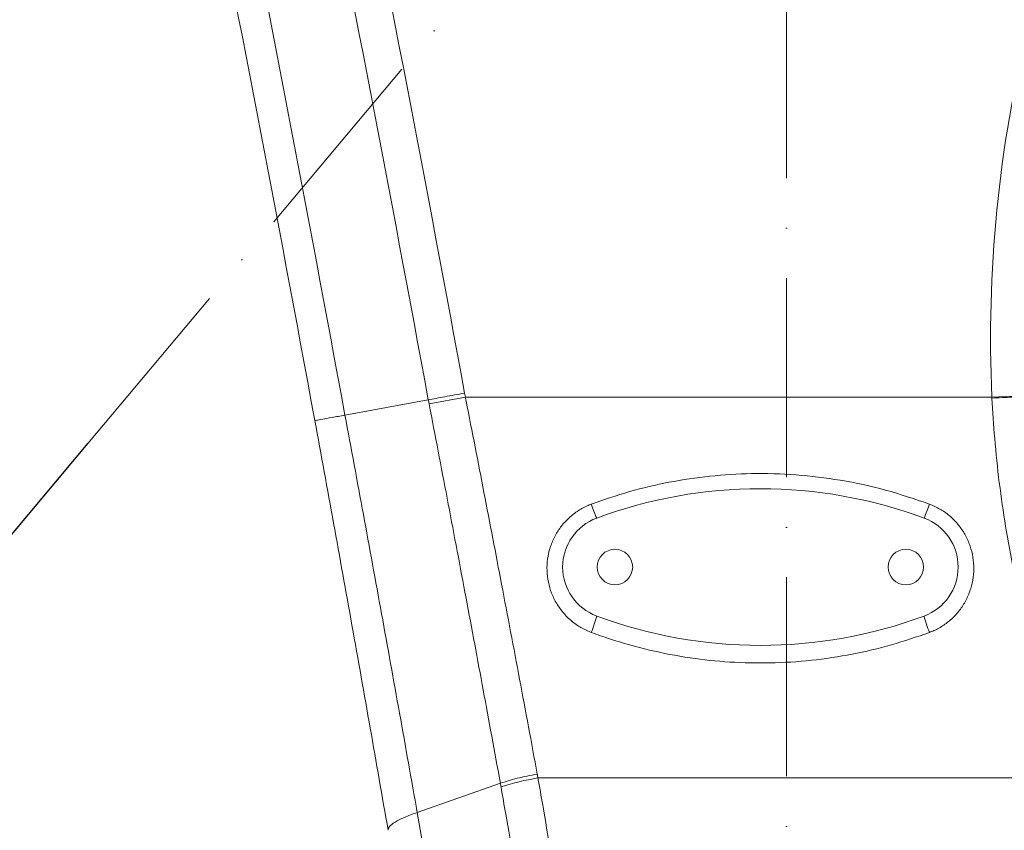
# Model space of a CAD drawing. Header units: millimetres. Extents: x 19214 to 26510, y -7957 to -532.
# Tile 132 of 150: x 21971 to 22160, y -2321 to -2166. Entities that reach past the tile are written whole.
import ezdxf

# ---------------------------------------------------------------- set-up
doc = ezdxf.new("R2010")
doc.units = ezdxf.units.MM
doc.header["$LTSCALE"] = 0.3175
doc.linetypes.add('ACAD_ISO10W100', pattern=[18, 12, -3, 0, -3])
for name, color, linetype, lineweight in [('1轮廓实线层', 7, 'Continuous', 18), ('7标注层', 4, 'Continuous', 13), ('中心线', 4, 'ACAD_ISO10W100', 20)]:
    doc.layers.add(name, color=color, linetype=linetype, lineweight=lineweight)
doc.styles.add('标准汉字', font='gbenor.shx', dxfattribs={"bigfont": 'gbcbig.shx'})
doc.dimstyles.new('M1：18', dxfattribs={"dimscale": 18, "dimtxt": 3.5, "dimasz": 2.5, "dimexe": 2, "dimexo": 0, "dimgap": 1.5, "dimtad": 1, "dimdec": 1, "dimdsep": 46, "dimtxsty": '标准汉字', "dimcen": 5, "dimdle": 5, "dimclrd": 1, "dimclre": 1, "dimclrt": 256, "dimadec": 4, "dimazin": 2, "dimtfac": 1, "dimtdec": 1, "dimtmove": 0, "dimatfit": 3, "dimfxl": 1, "dimtolj": 1, "dimarcsym": 0})

# ---------------------------------------------------------------- blocks, each defined once
blk = doc.blocks.new('*D23')
at = {"layer": '7标注层', "color": 1, "lineweight": -2, "ltscale": 10, "transparency": 16777216}
for p, q in [((22118.02, -2008.55), (22118.02, -1561.34)), ((22311.04, -2053.51), (22636.23, -1996.17))]:
    blk.add_line(p, q, dxfattribs=at)
blk.add_arc((22118.02, -2087.55), 490.21, 15.2614, 84.7386, dxfattribs=at)
at = {"layer": '7标注层', "color": 1, "transparency": 16777216}
for points in [[(22163.31, -1591.91), (22162.62, -1606.89), (22118.02, -1597.34)], [(22583.62, -1960.15), (22598.26, -1956.87), (22600.78, -2002.42)]]:
    blk.add_solid(points, dxfattribs=at)
at = {"layer": 'Defpoints', "color": 0, "transparency": 16777216}
for p in [(22511.23, -1794.81), (22118.02, -2008.55), (22311.04, -2053.51), (22118.02, -2087.55), (22118.02, -2883.07)]:
    blk.add_point(p, dxfattribs=at)
at = {"layer": '7标注层', "transparency": 16777216, "insert": (22291.37, -1566.94), "char_height": 63, "attachment_point": 5, "rotation": 341.5828, "style": '标准汉字'}
blk.add_mtext('\\A1;80%%d', dxfattribs=at)
blk = doc.blocks.new('*D24')
at = {"layer": '7标注层', "color": 1, "lineweight": -2, "ltscale": 10, "transparency": 16777216}
for p, q in [((22118.02, -2008.55), (22118.02, -1561.67)), ((21984.33, -2246.86), (21779.99, -2490.39))]:
    blk.add_line(p, q, dxfattribs=at)
blk.add_arc((22118.02, -2087.55), 489.88, 95.265, 224.735, dxfattribs=at)
at = {"layer": '7标注层', "color": 1, "transparency": 16777216}
for points in [[(22073.41, -1607.23), (22072.72, -1592.25), (22118.02, -1597.67)], [(21764.94, -2437.85), (21775.1, -2426.82), (21803.13, -2462.81)]]:
    blk.add_solid(points, dxfattribs=at)
at = {"layer": 'Defpoints', "color": 0, "transparency": 16777216}
for p in [(21761.69, -1751.37), (22118.02, -2008.55), (22118.02, -2087.55), (21984.33, -2246.86), (22118.02, -2883.07)]:
    blk.add_point(p, dxfattribs=at)
at = {"layer": '7标注层', "transparency": 16777216, "insert": (21669.01, -1741.31), "char_height": 63, "attachment_point": 5, "rotation": 52.3635, "style": '标准汉字'}
blk.add_mtext('\\A1;140%%d', dxfattribs=at)
blk = doc.blocks.new('*D30')
at = {"layer": '7标注层', "color": 1, "lineweight": -2, "ltscale": 10, "transparency": 16777216}
for p, q in [((22118.02, -1312.58), (24046.52, -1312.58)), ((24010.52, -1357.58), (24010.52, -2772.55)), ((23623.2, -2817.55), (24046.52, -2817.55))]:
    blk.add_line(p, q, dxfattribs=at)
at = {"layer": '7标注层', "color": 1, "transparency": 16777216}
for points in [[(24018.02, -1357.58), (24003.02, -1357.58), (24010.52, -1312.58)], [(24003.02, -2772.55), (24018.02, -2772.55), (24010.52, -2817.55)]]:
    blk.add_solid(points, dxfattribs=at)
at = {"layer": 'Defpoints', "color": 0, "transparency": 16777216}
for p in [(22118.02, -1312.58), (23623.2, -2817.55), (24010.52, -2817.55)]:
    blk.add_point(p, dxfattribs=at)
at = {"layer": '7标注层', "transparency": 16777216, "insert": (23952.02, -2065.06), "char_height": 63, "attachment_point": 5, "rotation": 90, "style": '标准汉字'}
blk.add_mtext('\\A1;1505', dxfattribs=at)
blk = doc.blocks.new('*D32')
at = {"layer": '7标注层', "color": 1, "lineweight": -2, "ltscale": 10, "transparency": 16777216}
for p, q in [((21388.46, -2067.84), (23907.11, -2067.84)), ((23871.11, -2112.84), (23871.11, -2772.49)), ((23622.99, -2817.49), (23907.11, -2817.49))]:
    blk.add_line(p, q, dxfattribs=at)
at = {"layer": '7标注层', "color": 1, "transparency": 16777216}
for points in [[(23878.61, -2112.84), (23863.61, -2112.84), (23871.11, -2067.84)], [(23863.61, -2772.49), (23878.61, -2772.49), (23871.11, -2817.49)]]:
    blk.add_solid(points, dxfattribs=at)
at = {"layer": 'Defpoints', "color": 0, "transparency": 16777216}
for p in [(21388.46, -2067.84), (23622.99, -2817.49), (23871.11, -2817.49)]:
    blk.add_point(p, dxfattribs=at)
at = {"layer": '7标注层', "transparency": 16777216, "insert": (23812.61, -2442.66), "char_height": 63, "attachment_point": 5, "rotation": 90, "style": '标准汉字'}
blk.add_mtext('\\A1;749.7', dxfattribs=at)
blk = doc.blocks.new('*D37')
at = {"layer": '7标注层', "color": 1, "lineweight": -2, "ltscale": 10, "transparency": 16777216}
for p, q in [((21988.85, -2087.55), (20467.77, -2087.55)), ((20503.77, -2772.55), (20503.77, -2132.55)), ((21960.82, -2817.55), (20467.77, -2817.55))]:
    blk.add_line(p, q, dxfattribs=at)
at = {"layer": '7标注层', "color": 1, "transparency": 16777216}
for points in [[(20511.27, -2132.55), (20496.27, -2132.55), (20503.77, -2087.55)], [(20496.27, -2772.55), (20511.27, -2772.55), (20503.77, -2817.55)]]:
    blk.add_solid(points, dxfattribs=at)
at = {"layer": 'Defpoints', "color": 0, "transparency": 16777216}
for p in [(20503.77, -2087.55), (21988.85, -2087.55), (21960.82, -2817.55)]:
    blk.add_point(p, dxfattribs=at)
at = {"layer": '7标注层', "transparency": 16777216, "insert": (20445.27, -2452.55), "char_height": 63, "attachment_point": 5, "rotation": 90, "style": '标准汉字'}
blk.add_mtext('\\A1;730', dxfattribs=at)

msp = doc.modelspace()

# ---------------------------------------------------------------- linework, layer by layer
at = {"layer": '1轮廓实线层', "ltscale": 10}
for p, q in [((22049.616, -2239.325), (22056.56, -2237.997)), ((22056.416, -2237.247), (22056.56, -2237.997)), ((22056.56, -2237.997), (22157.326, -2237.997)), ((22157.326, -2237.997), (22164.39, -2237.674)), ((22049.461, -2238.527), (22033.515, -2241.459)), ((22169.123, -2310.929), (22070.455, -2310.929)), ((22063.261, -2311.945), (22047.34, -2317.519))]:
    msp.add_line(p, q, dxfattribs=at)
for centre in [(22085.177, -2270.547), (22140.855, -2270.547)]:
    msp.add_circle(centre, 3.4, dxfattribs=at)
at = {"layer": '1轮廓实线层', "lineweight": 20, "ltscale": 10}
for centre, radius, start, end in [((14159.729, -3689.646), 8029.142, 10.421658, 11.2783743), ((14159.729, -3689.646), 8022.071, 10.421658, 11.2783743), ((14159.729, -3689.646), 8000, 10.421658, 11.2783743), ((14159.729, -3689.646), 8005.858, 10.421658, 11.2783743), ((22406.209, -2226.633), 249.142, 166.14276, 182.6143), ((22113.016, -2345.547), 90, 69.63587, 110.36413), ((22119.734, -2244.74), 41.434, 199.40436, 203.36434), ((22106.299, -2244.74), 41.434, 336.63566, 340.59564), ((22085.177, -2270.547), 10, 110.36413, 249.63587), ((22140.855, -2270.547), 10, 290.36413, 69.63587), ((22059.606, -2274.305), 22.794, 337.42306, 345.73433), ((22113.016, -2195.547), 90, 249.63587, 290.36413), ((22166.426, -2274.305), 22.794, 194.26567, 202.57694), ((22077.58, -2355.671), 45.306, 99.04808, 108.26255)]:
    msp.add_arc(centre, radius, start, end, dxfattribs=at)
at = {"layer": '1轮廓实线层', "ltscale": 10}
for points in [[(22049.461, -2238.527), (22049.942, -2238.438), (22050.904, -2238.261), (22052.631, -2237.944), (22054.484, -2237.603), (22055.771, -2237.366), (22056.415, -2237.247)], [(22027.754, -2242.519), (22027.827, -2242.506), (22027.972, -2242.479), (22029.15, -2242.262), (22030.937, -2241.933), (22032.656, -2241.617), (22033.515, -2241.459)], [(22063.261, -2311.945), (22063.745, -2311.782), (22064.714, -2311.457), (22066.467, -2310.987), (22068.353, -2310.549), (22069.666, -2310.305), (22070.322, -2310.183)], [(22041.776, -2320.947), (22041.813, -2320.712), (22041.887, -2320.241), (22043, -2319.39), (22044.754, -2318.475), (22046.478, -2317.837), (22047.34, -2317.519)]]:
    msp.add_open_spline(points, degree=3, dxfattribs=at)
for points, knots in [([(22056.56, -2237.997), (22056.611, -2238.26), (22057.807, -2244.362), (22060.134, -2256.317), (22063.544, -2274.079), (22066.951, -2292.064), (22069.198, -2304.14), (22070.322, -2310.183)], [0, 0, 0, 0, 1740.8081046, 40281.5369657, 78887.4043479, 119127.3549065, 159442.0035106, 159442.0035106, 159442.0035106, 159442.0035106]), ([(22157.336, -2238.202), (22157.336, -2238.196), (22157.333, -2238.128), (22157.329, -2238.059), (22157.326, -2237.997)], [0, 0, 0, 0, 6293.5132994, 73661.5178034, 73661.5178034, 73661.5178034, 73661.5178034]), ([(22157.336, -2238.202), (22157.99, -2238.17), (22159.298, -2238.107), (22161.18, -2238.017), (22162.933, -2237.932), (22163.91, -2237.885), (22164.399, -2237.861)], [0, 0, 0, 0, 32655.1070253, 65310.2541275, 97965.4414471, 130620.6691325, 130620.6691325, 130620.6691325, 130620.6691325]), ([(22161.467, -2271.086), (22160.936, -2268.314), (22159.874, -2262.77), (22158.69, -2254.373), (22157.813, -2246.182), (22157.49, -2240.78), (22157.336, -2238.202)], [0, 0, 0, 0, 33363.6349875, 66718.1351072, 100065.5278988, 130518.1484277, 130518.1484277, 130518.1484277, 130518.1484277]), ([(22049.616, -2239.325), (22049.564, -2239.059), (22049.513, -2238.793), (22049.461, -2238.527), (22049.461, -2238.527)], [0, 0, 0, 0, 73175.7861448, 73181.1814185, 73181.1814185, 73181.1814185, 73181.1814185]), ([(22063.261, -2311.945), (22063.261, -2311.945), (22063.176, -2311.485), (22062.026, -2305.193), (22059.786, -2293.025), (22056.474, -2275.276), (22053.086, -2257.366), (22050.773, -2245.339), (22049.616, -2239.325)], [0, 0, 0, 0, 0.1287808, 3059.3442356, 41787.1689106, 80515.0221752, 119942.9199361, 159370.8634831, 159370.8634831, 159370.8634831, 159370.8634831]), ([(22033.515, -2241.459), (22033.515, -2241.459), (22034.7, -2247.8), (22037.055, -2260.487), (22040.542, -2279.534), (22043.976, -2298.564), (22046.227, -2311.216), (22047.34, -2317.519), (22047.34, -2317.519)], [0, 0, 0, 0, 0.0999228, 32228.6746067, 64457.1065624, 96917.0805516, 129377.1373375, 129377.2372603, 129377.2372603, 129377.2372603, 129377.2372603]), ([(22041.776, -2320.947), (22040.64, -2314.436), (22038.367, -2301.401), (22034.88, -2281.771), (22031.347, -2262.13), (22028.952, -2249.06), (22027.754, -2242.519)], [0, 0, 0, 0, 32449.4080315, 64960.0411388, 97142.5592132, 129384.6573175, 129384.6573175, 129384.6573175, 129384.6573175]), ([(22080.654, -2258.506), (22083.087, -2257.663), (22087.954, -2255.977), (22095.564, -2254.21), (22103.359, -2253.042), (22111.499, -2252.542), (22119.849, -2252.772), (22128.434, -2253.818), (22137.005, -2255.638), (22142.588, -2257.55), (22145.379, -2258.506)], [0, 0, 0, 0, 28434.0997769, 56868.1819541, 86139.6145679, 115411.0334356, 146835.82274, 178260.6254803, 210829.6757047, 243398.7569266, 243398.7569266, 243398.7569266, 243398.7569266]), ([(22080.654, -2283.056), (22079.981, -2282.766), (22078.635, -2282.184), (22076.836, -2280.901), (22075.271, -2279.353), (22073.981, -2277.559), (22073.014, -2275.57), (22072.384, -2273.443), (22072.126, -2271.237), (22072.232, -2269.015), (22072.716, -2266.845), (22073.549, -2264.786), (22074.72, -2262.903), (22076.181, -2261.241), (22077.904, -2259.86), (22079.437, -2258.989), (22080.386, -2258.612), (22080.654, -2258.506)], [0, 0, 0, 0, 30592.2974777, 61186.2996894, 91843.1958705, 122501.6876332, 153335.6285135, 184170.3306589, 215110.526974, 246050.4685991, 276943.0879329, 307834.7185081, 338586.76102, 369337.5439439, 399944.1925007, 430549.7595282, 442594.4268952, 442594.4268952, 442594.4268952, 442594.4268952]), ([(22145.379, -2258.506), (22146.051, -2258.797), (22147.397, -2259.378), (22149.196, -2260.661), (22150.762, -2262.21), (22152.051, -2264.004), (22153.017, -2265.991), (22153.646, -2268.112), (22153.906, -2270.31), (22153.803, -2272.523), (22153.325, -2274.688), (22152.498, -2276.747), (22151.332, -2278.634), (22149.871, -2280.303), (22148.146, -2281.691), (22146.606, -2282.569), (22145.651, -2282.948), (22145.379, -2283.056)], [0, 0, 0, 0, 30700.9951754, 61402.9913138, 92173.5425001, 122945.3421133, 153803.7552229, 184663.2345148, 215615.9906259, 246569.1824417, 277588.9943299, 308608.2595867, 339621.3183386, 370632.8710993, 401526.8695321, 432419.0618853, 444708.8056857, 444708.8056857, 444708.8056857, 444708.8056857]), ([(22145.379, -2283.056), (22142.958, -2283.896), (22138.116, -2285.574), (22130.546, -2287.336), (22122.789, -2288.507), (22114.957, -2289.001), (22107.188, -2288.832), (22099.46, -2288.023), (22091.757, -2286.54), (22085.471, -2284.791), (22081.822, -2283.477), (22080.654, -2283.056)], [0, 0, 0, 0, 31768.2305436, 63536.244039, 96237.4383912, 128938.5147478, 160704.3119405, 192470.173337, 225172.9781334, 257876.0055513, 273278.655081, 273278.655081, 273278.655081, 273278.655081]), ([(22070.323, -2310.183), (22070.326, -2310.203), (22070.37, -2310.452), (22070.414, -2310.7), (22070.455, -2310.929)], [0, 0, 0, 0, 5871.4468425, 73161.2027398, 73161.2027398, 73161.2027398, 73161.2027398]), ([(22070.455, -2310.929), (22070.757, -2312.673), (22072.067, -2320.226), (22074.364, -2333.593), (22076.672, -2347.199), (22077.981, -2354.994), (22078.314, -2356.974)], [0, 0, 0, 0, 14727.6732808, 63797.2936395, 112866.9448225, 129575.0487148, 129575.0487148, 129575.0487148, 129575.0487148]), ([(22063.382, -2312.647), (22063.342, -2312.413), (22063.301, -2312.179), (22063.261, -2311.945), (22063.261, -2311.945)], [0, 0, 0, 0, 73120.6999446, 73126.7688612, 73126.7688612, 73126.7688612, 73126.7688612]), ([(22071.238, -2358.651), (22070.905, -2356.673), (22069.597, -2348.885), (22067.289, -2335.291), (22064.994, -2321.936), (22063.684, -2314.389), (22063.382, -2312.647)], [0, 0, 0, 0, 16705.4041264, 65767.1203673, 114828.7965742, 129554.0836796, 129554.0836796, 129554.0836796, 129554.0836796]), ([(22047.34, -2317.519), (22048.345, -2323.323), (22050.192, -2333.991), (22052.843, -2349.529), (22054.481, -2359.264), (22055.3, -2364.131)], [0, 0, 0, 0, 38383.2284223, 70541.9483534, 102700.78521, 102700.78521, 102700.78521, 102700.78521])]:
    msp.add_open_spline(points, degree=3, knots=knots, dxfattribs=at)
at = {"layer": '7标注层', "ltscale": 10}
for centre, radius, start, end in [((22118.016, -2817.547), 1504.97, 298.995883, 183.004117), ((21388.461, -2843.024), 775.188, 26.645751, 183.949697)]:
    msp.add_arc(centre, radius, start, end, dxfattribs=at)
at = {"layer": '中心线', "ltscale": 10}
for p, q in [((22118.016, -2883.07), (22118.016, -2008.553)), ((22118.016, -2087.547), (21984.333, -2246.864))]:
    msp.add_line(p, q, dxfattribs=at)

# ---------------------------------------------------------------- dimensions: what is measured, and where the dimension line sits
at = {"layer": '7标注层', "ltscale": 10}
for base, p1, p2, angle, picture, middle in [((24010.52, -2817.547), (22118.016, -1312.577), (23623.204, -2817.547), 270, '*D30', (23952.02, -2065.062)), ((23871.112, -2817.49), (21388.461, -2067.836), (23622.986, -2817.49), 270, '*D32', (23812.612, -2442.663)), ((20503.774, -2087.547), (21960.815, -2817.547), (21988.846, -2087.547), 90, '*D37', (20445.274, -2452.547))]:
    dim = msp.add_linear_dim(base=base, p1=p1, p2=p2, angle=angle, dimstyle='M1：18', override={"dimsah": 1, "dimtzin": 8}, dxfattribs=at)
    dim.commit()
    dim.dimension.update_dxf_attribs({"geometry": picture, "text_midpoint": middle})
for base, line2, override, picture, middle in [((22511.226, -1794.813), ((22311.039, -2053.512), (22118.016, -2087.547)), {"dimtad": 1, "dimtih": 0, "dimtoh": 0, "dimsah": 1, "dimtdec": 4, "dimtzin": 8}, '*D23', (22272.891, -1622.444)), ((21761.693, -1751.373), ((22118.016, -2087.547), (21984.333, -2246.864)), {"dimsah": 1, "dimtdec": 4, "dimtmove": 2}, '*D24', (21669.014, -1741.313))]:
    dim = msp.add_angular_dim_2l(base=base, line1=((22118.016, -2883.07), (22118.016, -2008.553)), line2=line2, dimstyle='M1：18', override=override, dxfattribs=at)
    dim.commit()
    dim.dimension.update_dxf_attribs({"geometry": picture, "text_midpoint": middle, "dimtype": 162})

doc.saveas('drawing.dxf')
